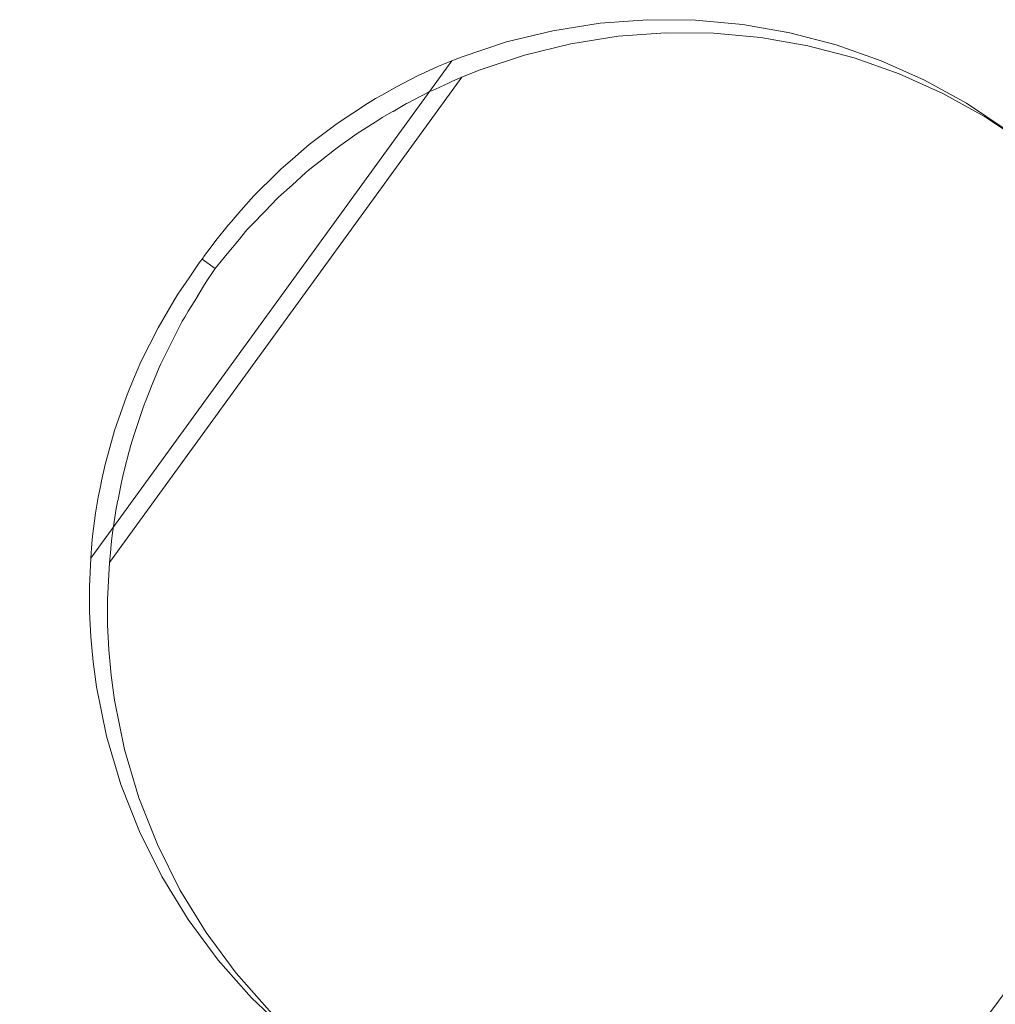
# Model space of a CAD drawing. Header units: millimetres. Extents: x -121 to 130, y -124 to 124.
# Tile 16 of 41: x -106.72 to -98.32, y 69.98 to 78.46. Entities that reach past the tile are written whole.
import ezdxf

# ---------------------------------------------------------------- set-up
doc = ezdxf.new("R2010")
doc.units = ezdxf.units.MM
doc.header["$LTSCALE"] = 25.4
doc.layers.add('Lighting-Moving Light', color=7, linetype='Continuous', lineweight=5, true_color=0x000000)

# ---------------------------------------------------------------- blocks, each defined once
blk = doc.blocks.new('Group-2-1')
at = {"layer": 'Lighting-Moving Light', "color": 7, "linetype": 'Continuous', "lineweight": 5, "transparency": 33554687}
for points, invisible_edges in [([(-38610.8604, 5787.788, -577.8), (-38606.0519, 5792.6714, -577.8), (-38606.462, 5792.6409, -577.8)], 9), ([(-38610.8604, 5787.788, -577.8), (-38605.6407, 5792.6678, -577.8), (-38606.0519, 5792.6714, -577.8)], 9), ([(-38610.8604, 5787.788, -577.8), (-38605.2313, 5792.6304, -577.8), (-38605.6407, 5792.6678, -577.8)], 9), ([(-38610.8604, 5787.788, -577.8), (-38606.462, 5792.6409, -577.8), (-38606.8681, 5792.5767, -577.8)], 9), ([(-38610.8604, 5787.788, -577.8), (-38604.8262, 5792.5592, -577.8), (-38605.2313, 5792.6304, -577.8)], 9), ([(-38606.7127, 5792.4638, -583.3), (-38606.8681, 5792.5767, -577.8), (-38606.462, 5792.6409, -577.8), (-38606.3066, 5792.528, -583.3)], 5), ([(-38606.3066, 5792.528, -583.3), (-38606.462, 5792.6409, -577.8), (-38606.0519, 5792.6714, -577.8), (-38605.8965, 5792.5585, -583.3)], 5), ([(-38605.8965, 5792.5585, -583.3), (-38606.0519, 5792.6714, -577.8), (-38605.6407, 5792.6678, -577.8), (-38605.4854, 5792.5549, -583.3)], 5), ([(-38605.4854, 5792.5549, -583.3), (-38605.6407, 5792.6678, -577.8), (-38605.2313, 5792.6304, -577.8), (-38605.0759, 5792.5175, -583.3)], 5), ([(-38605.0759, 5792.5175, -583.3), (-38605.2313, 5792.6304, -577.8), (-38604.8262, 5792.5592, -577.8), (-38604.6708, 5792.4464, -583.3)], 5), ([(-38606.8681, 5792.5767, -577.8), (-38607.2674, 5792.4792, -577.8), (-38607.6574, 5792.3491, -577.8), (-38610.8604, 5787.788, -577.8)], 12), ([(-38610.8604, 5787.788, -577.8), (-38604.4284, 5792.4549, -577.8), (-38604.8262, 5792.5592, -577.8)], 9), ([(-38607.1121, 5792.3663, -583.3), (-38607.2674, 5792.4792, -577.8), (-38606.8681, 5792.5767, -577.8), (-38606.7127, 5792.4638, -583.3)], 5), ([(-38606.7127, 5792.4638, -583.3), (-38606.3066, 5792.528, -583.3), (-38603.607, 5783.4404, -583.3)], 10), ([(-38606.3066, 5792.528, -583.3), (-38605.8965, 5792.5585, -583.3), (-38603.607, 5783.4404, -583.3)], 10), ([(-38605.8965, 5792.5585, -583.3), (-38605.4854, 5792.5549, -583.3), (-38603.607, 5783.4404, -583.3)], 10), ([(-38605.4854, 5792.5549, -583.3), (-38605.0759, 5792.5175, -583.3), (-38603.607, 5783.4404, -583.3)], 10), ([(-38604.6708, 5792.4464, -583.3), (-38604.8262, 5792.5592, -577.8), (-38604.4284, 5792.4549, -577.8), (-38604.2731, 5792.342, -583.3)], 5), ([(-38610.8604, 5787.788, -577.8), (-38604.0406, 5792.3181, -577.8), (-38604.4284, 5792.4549, -577.8)], 9), ([(-38607.502, 5792.2362, -583.3), (-38607.6574, 5792.3491, -577.8), (-38607.2674, 5792.4792, -577.8), (-38607.1121, 5792.3663, -583.3)], 5), ([(-38603.607, 5783.4404, -583.3), (-38607.502, 5792.2362, -583.3), (-38607.1121, 5792.3663, -583.3), (-38606.7127, 5792.4638, -583.3)], 9), ([(-38605.0759, 5792.5175, -583.3), (-38604.6708, 5792.4464, -583.3), (-38603.607, 5783.4404, -583.3)], 10), ([(-38604.6708, 5792.4464, -583.3), (-38604.2731, 5792.342, -583.3), (-38603.607, 5783.4404, -583.3)], 10), ([(-38604.2731, 5792.342, -583.3), (-38604.4284, 5792.4549, -577.8), (-38604.0406, 5792.3181, -577.8), (-38603.8852, 5792.2052, -583.3)], 5), ([(-38607.6574, 5792.3491, -577.8), (-38607.7376, 5792.3178, -577.8), (-38610.8501, 5788.0338, -577.8), (-38610.8604, 5787.788, -577.8)], 8), ([(-38610.8604, 5787.788, -577.8), (-38603.6654, 5792.1498, -577.8), (-38604.0406, 5792.3181, -577.8)], 9), ([(-38610.8391, 5788.1598, -577.8054), (-38610.8501, 5788.0338, -577.8), (-38607.7376, 5792.3178, -577.8)], 8), ([(-38607.7376, 5792.3178, -577.8), (-38607.8533, 5792.2696, -577.804), (-38610.8391, 5788.1598, -577.8054)], 10), ([(-38607.8533, 5792.2696, -577.804), (-38607.7376, 5792.3178, -577.8), (-38607.7674, 5792.1258, -583.2962)], 10), ([(-38607.7341, 5792.1412, -583.2986), (-38607.7674, 5792.1258, -583.2962), (-38607.6574, 5792.3491, -577.8)], 10), ([(-38607.7376, 5792.3178, -577.8), (-38607.6574, 5792.3491, -577.8), (-38607.7674, 5792.1258, -583.2962)], 10), ([(-38607.6574, 5792.3491, -577.8), (-38607.6517, 5792.1764, -583.3), (-38607.7341, 5792.1412, -583.2986)], 9), ([(-38607.6574, 5792.3491, -577.8), (-38607.502, 5792.2362, -583.3), (-38607.6517, 5792.1764, -583.3)], 9), ([(-38604.2731, 5792.342, -583.3), (-38603.8852, 5792.2052, -583.3), (-38603.607, 5783.4404, -583.3)], 10), ([(-38603.8852, 5792.2052, -583.3), (-38604.0406, 5792.3181, -577.8), (-38603.6654, 5792.1498, -577.8), (-38603.51, 5792.0369, -583.3)], 5), ([(-38610.8338, 5788.221, -577.808), (-38610.8391, 5788.1598, -577.8054), (-38607.8533, 5792.2696, -577.804)], 10), ([(-38610.825, 5788.289, -577.8151), (-38610.8338, 5788.221, -577.808), (-38607.8533, 5792.2696, -577.804)], 10), ([(-38607.8533, 5792.2696, -577.804), (-38607.9727, 5792.2151, -577.8151), (-38610.825, 5788.289, -577.8151)], 10), ([(-38610.825, 5788.289, -577.8151), (-38607.9727, 5792.2151, -577.8151), (-38608.0347, 5792.1867, -577.8209)], 9), ([(-38610.825, 5788.289, -577.8151), (-38608.0347, 5792.1867, -577.8209), (-38608.0935, 5792.1567, -577.8303)], 9), ([(-38603.607, 5783.4404, -583.3), (-38610.6891, 5787.9958, -583.3), (-38607.6517, 5792.1764, -583.3), (-38607.502, 5792.2362, -583.3)], 9), ([(-38608.0058, 5792.0114, -583.2738), (-38608.1274, 5791.9487, -583.2567), (-38608.0347, 5792.1867, -577.8209)], 10), ([(-38608.0935, 5792.1567, -577.8303), (-38608.0347, 5792.1867, -577.8209), (-38608.1274, 5791.9487, -583.2567)], 10), ([(-38607.8799, 5792.0737, -583.2883), (-38608.0347, 5792.1867, -577.8209), (-38607.9727, 5792.2151, -577.8151)], 9), ([(-38608.0347, 5792.1867, -577.8209), (-38607.9271, 5792.0519, -583.2849), (-38608.0058, 5792.0114, -583.2738)], 9), ([(-38608.0347, 5792.1867, -577.8209), (-38607.8799, 5792.0737, -583.2883), (-38607.8854, 5792.0712, -583.2879)], 9), ([(-38607.8854, 5792.0712, -583.2879), (-38607.9271, 5792.0519, -583.2849), (-38608.0347, 5792.1867, -577.8209)], 10), ([(-38607.7674, 5792.1258, -583.2962), (-38607.9727, 5792.2151, -577.8151), (-38607.8533, 5792.2696, -577.804)], 9), ([(-38607.9727, 5792.2151, -577.8151), (-38607.7674, 5792.1258, -583.2962), (-38607.8799, 5792.0737, -583.2883)], 9), ([(-38603.8852, 5792.2052, -583.3), (-38603.51, 5792.0369, -583.3), (-38603.607, 5783.4404, -583.3)], 10), ([(-38610.8604, 5787.788, -577.8), (-38603.3054, 5791.951, -577.8), (-38603.6654, 5792.1498, -577.8)], 9), ([(-38608.0935, 5792.1567, -577.8303), (-38610.808, 5788.4212, -577.829), (-38610.825, 5788.289, -577.8151)], 9), ([(-38610.7854, 5788.558, -577.8497), (-38610.808, 5788.4212, -577.829), (-38608.0935, 5792.1567, -577.8303)], 10), ([(-38608.0935, 5792.1567, -577.8303), (-38608.2161, 5792.0943, -577.8497), (-38610.7854, 5788.558, -577.8497)], 10), ([(-38607.6517, 5792.1764, -583.3), (-38610.6891, 5787.9958, -583.3), (-38610.6776, 5788.1082, -583.296)], 8), ([(-38607.7341, 5792.1412, -583.2986), (-38607.6517, 5792.1764, -583.3), (-38610.6776, 5788.1082, -583.296)], 10), ([(-38607.7674, 5792.1258, -583.2962), (-38607.7341, 5792.1412, -583.2986), (-38610.6776, 5788.1082, -583.296)], 10), ([(-38610.6776, 5788.1082, -583.296), (-38610.6762, 5788.1221, -583.2955), (-38607.7674, 5792.1258, -583.2962)], 10), ([(-38607.8799, 5792.0737, -583.2883), (-38607.7674, 5792.1258, -583.2962), (-38610.6762, 5788.1221, -583.2955)], 10), ([(-38608.2161, 5792.0943, -577.8497), (-38608.0935, 5792.1567, -577.8303), (-38608.1274, 5791.9487, -583.2567)], 10), ([(-38603.51, 5792.0369, -583.3), (-38603.6654, 5792.1498, -577.8), (-38603.3054, 5791.951, -577.8), (-38603.15, 5791.8381, -583.3)], 5), ([(-38610.7663, 5788.6485, -577.8681), (-38610.7854, 5788.558, -577.8497), (-38608.2161, 5792.0943, -577.8497)], 10), ([(-38608.2161, 5792.0943, -577.8497), (-38608.3411, 5792.0223, -577.8784), (-38610.7556, 5788.699, -577.8784), (-38610.7663, 5788.6485, -577.8681)], 10), ([(-38610.7556, 5788.699, -577.8784), (-38608.3411, 5792.0223, -577.8784), (-38608.395, 5791.9912, -577.8908)], 9), ([(-38607.8799, 5792.0737, -583.2883), (-38610.6762, 5788.1221, -583.2955), (-38610.6677, 5788.2057, -583.2925)], 9), ([(-38607.8799, 5792.0737, -583.2883), (-38610.6677, 5788.2057, -583.2925), (-38610.6611, 5788.2506, -583.2878)], 9), ([(-38610.6611, 5788.2506, -583.2878), (-38607.8854, 5792.0712, -583.2879), (-38607.8799, 5792.0737, -583.2883)], 9), ([(-38607.9271, 5792.0519, -583.2849), (-38607.8854, 5792.0712, -583.2879), (-38610.6611, 5788.2506, -583.2878)], 10), ([(-38608.0058, 5792.0114, -583.2738), (-38607.9271, 5792.0519, -583.2849), (-38610.6611, 5788.2506, -583.2878)], 10), ([(-38608.2442, 5791.8818, -583.2325), (-38608.395, 5791.9912, -577.8908), (-38608.3411, 5792.0223, -577.8784)], 9), ([(-38608.1274, 5791.9487, -583.2567), (-38608.3411, 5792.0223, -577.8784), (-38608.2161, 5792.0943, -577.8497)], 9), ([(-38608.3411, 5792.0223, -577.8784), (-38608.1286, 5791.9481, -583.2565), (-38608.2442, 5791.8818, -583.2325)], 9), ([(-38608.3411, 5792.0223, -577.8784), (-38608.1274, 5791.9487, -583.2567), (-38608.1286, 5791.9481, -583.2565)], 9), ([(-38603.51, 5792.0369, -583.3), (-38603.15, 5791.8381, -583.3), (-38603.607, 5783.4404, -583.3)], 10), ([(-38610.8604, 5787.788, -577.8), (-38602.9629, 5791.7232, -577.8), (-38603.3054, 5791.951, -577.8)], 9), ([(-38608.395, 5791.9912, -577.8908), (-38608.466, 5791.9503, -577.9071), (-38610.7257, 5788.8401, -577.9071), (-38610.7556, 5788.699, -577.8784)], 10), ([(-38610.7257, 5788.8401, -577.9071), (-38608.466, 5791.9503, -577.9071), (-38608.5919, 5791.8666, -577.9459)], 9), ([(-38610.6611, 5788.2506, -583.2878), (-38610.6417, 5788.3835, -583.274), (-38608.0058, 5792.0114, -583.2738)], 10), ([(-38608.0058, 5792.0114, -583.2738), (-38610.6417, 5788.3835, -583.274), (-38610.6329, 5788.4434, -583.2677)], 9), ([(-38608.0058, 5792.0114, -583.2738), (-38610.6329, 5788.4434, -583.2677), (-38610.6178, 5788.5197, -583.2546)], 9), ([(-38610.6178, 5788.5197, -583.2546), (-38608.1274, 5791.9487, -583.2567), (-38608.0058, 5792.0114, -583.2738)], 9), ([(-38608.2442, 5791.8818, -583.2325), (-38608.1286, 5791.9481, -583.2565), (-38608.1274, 5791.9487, -583.2567), (-38610.6178, 5788.5197, -583.2546)], 12), ([(-38608.2442, 5791.8818, -583.2325), (-38608.5919, 5791.8666, -577.9459), (-38608.466, 5791.9503, -577.9071)], 9), ([(-38608.466, 5791.9503, -577.9071), (-38608.395, 5791.9912, -577.8908), (-38608.2442, 5791.8818, -583.2325)], 10), ([(-38603.15, 5791.8381, -583.3), (-38603.3054, 5791.951, -577.8), (-38602.9629, 5791.7232, -577.8), (-38602.8075, 5791.6103, -583.3)], 1), ([(-38608.5919, 5791.8666, -577.9459), (-38610.6855, 5788.9855, -577.9455), (-38610.7257, 5788.8401, -577.9071)], 9), ([(-38610.6626, 5789.0684, -577.9674), (-38610.6855, 5788.9855, -577.9455), (-38608.5919, 5791.8666, -577.9459)], 10), ([(-38610.6626, 5789.0684, -577.9674), (-38608.5919, 5791.8666, -577.9459), (-38608.7177, 5791.7829, -577.9847)], 9), ([(-38610.6178, 5788.5197, -583.2546), (-38610.6141, 5788.538, -583.2515), (-38608.2514, 5791.8777, -583.231), (-38608.2442, 5791.8818, -583.2325)], 10), ([(-38610.6141, 5788.538, -583.2515), (-38610.5902, 5788.6586, -583.2308), (-38608.2514, 5791.8777, -583.231)], 10), ([(-38608.338, 5791.8281, -583.2131), (-38608.2514, 5791.8777, -583.231), (-38610.5902, 5788.6586, -583.2308)], 10), ([(-38608.739, 5791.7688, -577.9913), (-38608.2514, 5791.8777, -583.231), (-38608.338, 5791.8281, -583.2131)], 9), ([(-38608.2514, 5791.8777, -583.231), (-38608.739, 5791.7688, -577.9913), (-38608.7177, 5791.7829, -577.9847)], 9), ([(-38608.7177, 5791.7829, -577.9847), (-38608.2442, 5791.8818, -583.2325), (-38608.2514, 5791.8777, -583.231)], 9), ([(-38608.7177, 5791.7829, -577.9847), (-38608.5919, 5791.8666, -577.9459), (-38608.2442, 5791.8818, -583.2325)], 10), ([(-38608.7177, 5791.7829, -577.9847), (-38610.6452, 5789.1309, -577.9839), (-38610.6626, 5789.0684, -577.9674)], 9), ([(-38610.6452, 5789.1309, -577.9839), (-38608.7177, 5791.7829, -577.9847), (-38608.739, 5791.7688, -577.9913)], 9), ([(-38610.6452, 5789.1309, -577.9839), (-38608.739, 5791.7688, -577.9913), (-38608.8426, 5791.6899, -578.0306)], 9), ([(-38608.338, 5791.8281, -583.2131), (-38610.5902, 5788.6586, -583.2308), (-38610.5764, 5788.728, -583.2189)], 9), ([(-38610.5764, 5788.728, -583.2189), (-38610.5579, 5788.7998, -583.2022), (-38608.3758, 5791.8039, -583.2028), (-38608.338, 5791.8281, -583.2131)], 10), ([(-38608.5008, 5791.724, -583.1689), (-38608.3758, 5791.8039, -583.2028), (-38610.5579, 5788.7998, -583.2022)], 10), ([(-38608.75, 5791.5488, -583.0882), (-38608.8733, 5791.4525, -583.041), (-38608.739, 5791.7688, -577.9913)], 10), ([(-38608.8426, 5791.6899, -578.0306), (-38608.739, 5791.7688, -577.9913), (-38608.8733, 5791.4525, -583.041)], 10), ([(-38608.7033, 5791.5853, -583.1061), (-38608.75, 5791.5488, -583.0882), (-38608.739, 5791.7688, -577.9913)], 10), ([(-38608.338, 5791.8281, -583.2131), (-38608.3758, 5791.8039, -583.2028), (-38608.739, 5791.7688, -577.9913)], 10), ([(-38608.739, 5791.7688, -577.9913), (-38608.3758, 5791.8039, -583.2028), (-38608.5008, 5791.724, -583.1689)], 9), ([(-38608.739, 5791.7688, -577.9913), (-38608.6258, 5791.6397, -583.1312), (-38608.7033, 5791.5853, -583.1061)], 9), ([(-38608.739, 5791.7688, -577.9913), (-38608.5932, 5791.6625, -583.1418), (-38608.6258, 5791.6397, -583.1312)], 9), ([(-38608.739, 5791.7688, -577.9913), (-38608.5008, 5791.724, -583.1689), (-38608.5546, 5791.6895, -583.1542)], 9), ([(-38608.5546, 5791.6895, -583.1542), (-38608.5932, 5791.6625, -583.1418), (-38608.739, 5791.7688, -577.9913)], 10), ([(-38603.15, 5791.8381, -583.3), (-38602.8075, 5791.6103, -583.3), (-38603.607, 5783.4404, -583.3)], 10), ([(-38610.8604, 5787.788, -577.8), (-38610.8594, 5787.571, -577.8), (-38602.9629, 5791.7232, -577.8)], 10), ([(-38610.8594, 5787.571, -577.8), (-38610.8489, 5787.3542, -577.8), (-38602.9629, 5791.7232, -577.8)], 10), ([(-38610.8489, 5787.3542, -577.8), (-38610.829, 5787.1381, -577.8), (-38602.9629, 5791.7232, -577.8)], 10), ([(-38602.9629, 5791.7232, -577.8), (-38610.829, 5787.1381, -577.8), (-38610.7996, 5786.9231, -577.8)], 9), ([(-38602.9629, 5791.7232, -577.8), (-38610.7996, 5786.9231, -577.8), (-38610.713, 5786.4978, -577.8), (-38610.5896, 5786.0818, -577.8)], 9), ([(-38608.8426, 5791.6899, -578.0306), (-38610.594, 5789.2788, -578.031), (-38610.6452, 5789.1309, -577.9839)], 9), ([(-38610.594, 5789.2788, -578.031), (-38608.8426, 5791.6899, -578.0306), (-38608.9673, 5791.595, -578.078)], 9), ([(-38610.5896, 5786.0818, -577.8), (-38610.4304, 5785.678, -577.8), (-38602.9629, 5791.7232, -577.8)], 10), ([(-38610.5579, 5788.7998, -583.2022), (-38610.521, 5788.9432, -583.1687), (-38608.5008, 5791.724, -583.1689)], 10), ([(-38608.5546, 5791.6895, -583.1542), (-38608.5008, 5791.724, -583.1689), (-38610.521, 5788.9432, -583.1687)], 10), ([(-38610.521, 5788.9432, -583.1687), (-38608.5932, 5791.6625, -583.1418), (-38608.5546, 5791.6895, -583.1542)], 9), ([(-38610.4304, 5785.678, -577.8), (-38610.2367, 5785.2896, -577.8), (-38602.9629, 5791.7232, -577.8)], 10), ([(-38610.2367, 5785.2896, -577.8), (-38610.0098, 5784.9195, -577.8), (-38602.9629, 5791.7232, -577.8)], 10), ([(-38610.0098, 5784.9195, -577.8), (-38609.7515, 5784.5706, -577.8), (-38602.9629, 5791.7232, -577.8)], 10), ([(-38609.7515, 5784.5706, -577.8), (-38609.4638, 5784.2456, -577.8), (-38602.9629, 5791.7232, -577.8)], 10), ([(-38609.4638, 5784.2456, -577.8), (-38609.1489, 5783.9468, -577.8), (-38602.9629, 5791.7232, -577.8)], 10), ([(-38609.1489, 5783.9468, -577.8), (-38608.8092, 5783.6765, -577.8), (-38602.9629, 5791.7232, -577.8)], 10), ([(-38608.9673, 5791.595, -578.078), (-38608.8426, 5791.6899, -578.0306), (-38608.8733, 5791.4525, -583.041)], 10), ([(-38608.8092, 5783.6765, -577.8), (-38604.6551, 5780.6584, -577.8), (-38598.8089, 5788.7051, -577.8), (-38602.9629, 5791.7232, -577.8)], 10), ([(-38608.9673, 5791.595, -578.078), (-38610.5427, 5789.4266, -578.078), (-38610.594, 5789.2788, -578.031)], 9), ([(-38610.5215, 5789.477, -578.0965), (-38610.5427, 5789.4266, -578.078), (-38608.9673, 5791.595, -578.078)], 10), ([(-38610.5215, 5789.477, -578.0965), (-38608.9673, 5791.595, -578.078), (-38609.0603, 5791.5145, -578.1195)], 9), ([(-38608.5932, 5791.6625, -583.1418), (-38610.521, 5788.9432, -583.1687), (-38610.5162, 5788.9618, -583.1643)], 9), ([(-38610.5162, 5788.9618, -583.1643), (-38608.6258, 5791.6397, -583.1312), (-38608.5932, 5791.6625, -583.1418)], 9), ([(-38608.6258, 5791.6397, -583.1312), (-38610.5162, 5788.9618, -583.1643), (-38610.5051, 5789.005, -583.1542)], 9), ([(-38610.5051, 5789.005, -583.1542), (-38610.4781, 5789.0883, -583.13), (-38608.6258, 5791.6397, -583.1312)], 10), ([(-38608.7033, 5791.5853, -583.1061), (-38608.6258, 5791.6397, -583.1312), (-38610.4781, 5789.0883, -583.13)], 10), ([(-38609.0603, 5791.5145, -578.1195), (-38608.9673, 5791.595, -578.078), (-38608.8733, 5791.4525, -583.041)], 10), ([(-38602.8075, 5791.6103, -583.3), (-38599.3777, 5789.1184, -583.3), (-38603.607, 5783.4404, -583.3)], 8), ([(-38609.0603, 5791.5145, -578.1195), (-38609.089, 5791.4896, -578.1322), (-38610.4801, 5789.575, -578.1322), (-38610.5215, 5789.477, -578.0965)], 10), ([(-38608.75, 5791.5488, -583.0882), (-38608.7033, 5791.5853, -583.1061), (-38610.4781, 5789.0883, -583.13)], 10), ([(-38610.4781, 5789.0883, -583.13), (-38610.4307, 5789.2346, -583.0874), (-38608.75, 5791.5488, -583.0882)], 10), ([(-38608.75, 5791.5488, -583.0882), (-38610.4307, 5789.2346, -583.0874), (-38610.3992, 5789.3319, -583.0591)], 9), ([(-38610.3992, 5789.3319, -583.0591), (-38610.3815, 5789.3754, -583.0439), (-38608.75, 5791.5488, -583.0882)], 10), ([(-38608.75, 5791.5488, -583.0882), (-38610.3815, 5789.3754, -583.0439), (-38610.3792, 5789.381, -583.0419)], 9), ([(-38610.3792, 5789.381, -583.0419), (-38608.8733, 5791.4525, -583.041), (-38608.75, 5791.5488, -583.0882)], 9), ([(-38609.0603, 5791.5145, -578.1195), (-38608.9959, 5791.3544, -582.9927), (-38609.1151, 5791.2471, -582.9382)], 9), ([(-38609.089, 5791.4896, -578.1322), (-38609.0603, 5791.5145, -578.1195), (-38609.1151, 5791.2471, -582.9382)], 10), ([(-38609.0603, 5791.5145, -578.1195), (-38608.9222, 5791.4143, -583.0223), (-38608.9768, 5791.3716, -583.0014)], 9), ([(-38608.9768, 5791.3716, -583.0014), (-38608.9959, 5791.3544, -582.9927), (-38609.0603, 5791.5145, -578.1195)], 10), ([(-38608.8733, 5791.4525, -583.041), (-38608.9222, 5791.4143, -583.0223), (-38609.0603, 5791.5145, -578.1195)], 10), ([(-38609.2108, 5791.3843, -578.1865), (-38610.4175, 5789.7234, -578.1865), (-38610.4801, 5789.575, -578.1322), (-38609.089, 5791.4896, -578.1322)], 5), ([(-38608.9222, 5791.4143, -583.0223), (-38608.8733, 5791.4525, -583.041), (-38610.3792, 5789.381, -583.0419)], 10), ([(-38609.2108, 5791.3843, -578.1865), (-38609.089, 5791.4896, -578.1322), (-38609.1151, 5791.2471, -582.9382)], 10), ([(-38609.3278, 5791.2685, -578.2462), (-38610.3436, 5789.8704, -578.2462), (-38610.4175, 5789.7234, -578.1865), (-38609.2108, 5791.3843, -578.1865)], 5), ([(-38608.9768, 5791.3716, -583.0014), (-38608.9222, 5791.4143, -583.0223), (-38610.3792, 5789.381, -583.0419)], 10), ([(-38608.9959, 5791.3544, -582.9927), (-38608.9768, 5791.3716, -583.0014), (-38610.3792, 5789.381, -583.0419)], 10), ([(-38610.3792, 5789.381, -583.0419), (-38610.3193, 5789.5281, -582.9905), (-38608.9959, 5791.3544, -582.9927)], 10), ([(-38609.1151, 5791.2471, -582.9382), (-38608.9959, 5791.3544, -582.9927), (-38610.3193, 5789.5281, -582.9905)], 10), ([(-38609.1151, 5791.2471, -582.9382), (-38609.3278, 5791.2685, -578.2462), (-38609.2108, 5791.3843, -578.1865)], 9), ([(-38610.3432, 5789.8712, -578.2465), (-38610.3436, 5789.8704, -578.2462), (-38609.3278, 5791.2685, -578.2462)], 10), ([(-38610.3432, 5789.8712, -578.2465), (-38609.3278, 5791.2685, -578.2462), (-38609.3608, 5791.2358, -578.2631)], 9), ([(-38609.3608, 5791.2358, -578.2631), (-38609.3278, 5791.2685, -578.2462), (-38609.1151, 5791.2471, -582.9382)], 10), ([(-38609.3608, 5791.2358, -578.2631), (-38609.4448, 5791.1527, -578.306), (-38610.2696, 5790.0174, -578.306), (-38610.3432, 5789.8712, -578.2465)], 10), ([(-38610.3193, 5789.5281, -582.9905), (-38610.2594, 5789.6751, -582.9392), (-38609.1151, 5791.2471, -582.9382)], 10), ([(-38609.2316, 5791.1423, -582.885), (-38609.1151, 5791.2471, -582.9382), (-38610.2594, 5789.6751, -582.9392)], 10), ([(-38609.348, 5791.023, -582.8243), (-38609.461, 5790.9053, -582.7644), (-38609.3608, 5791.2358, -578.2631)], 10), ([(-38609.4448, 5791.1527, -578.306), (-38609.3608, 5791.2358, -578.2631), (-38609.461, 5790.9053, -582.7644)], 10), ([(-38609.1151, 5791.2471, -582.9382), (-38609.2316, 5791.1423, -582.885), (-38609.3608, 5791.2358, -578.2631)], 10), ([(-38609.3608, 5791.2358, -578.2631), (-38609.2316, 5791.1423, -582.885), (-38609.2344, 5791.1398, -582.8837)], 9), ([(-38609.2344, 5791.1398, -582.8837), (-38609.348, 5791.023, -582.8243), (-38609.3608, 5791.2358, -578.2631)], 11), ([(-38609.5554, 5791.0273, -578.3694), (-38610.1846, 5790.1614, -578.3694), (-38610.2696, 5790.0174, -578.306), (-38609.4448, 5791.1527, -578.306)], 5), ([(-38609.2316, 5791.1423, -582.885), (-38610.2594, 5789.6751, -582.9392), (-38610.2461, 5789.7079, -582.9278)], 9), ([(-38610.2461, 5789.7079, -582.9278), (-38610.2119, 5789.7757, -582.9005), (-38609.2316, 5791.1423, -582.885)], 10), ([(-38609.2316, 5791.1423, -582.885), (-38610.2119, 5789.7757, -582.9005), (-38610.1893, 5789.8205, -582.8824)], 9), ([(-38610.1893, 5789.8205, -582.8824), (-38609.2344, 5791.1398, -582.8837), (-38609.2316, 5791.1423, -582.885)], 9), ([(-38609.2447, 5791.1305, -582.879), (-38609.2344, 5791.1398, -582.8837), (-38610.1893, 5789.8205, -582.8824)], 10), ([(-38609.348, 5791.023, -582.8243), (-38609.2447, 5791.1305, -582.879), (-38610.1893, 5789.8205, -582.8824)], 10), ([(-38609.461, 5790.9053, -582.7644), (-38609.5554, 5791.0273, -578.3694), (-38609.4448, 5791.1527, -578.306)], 9), ([(-38609.2344, 5791.1398, -582.8837), (-38609.2447, 5791.1305, -582.879), (-38609.348, 5791.023, -582.8243)], 8), ([(-38610.1893, 5789.8205, -582.8824), (-38610.1161, 5789.9655, -582.8241), (-38609.348, 5791.023, -582.8243)], 10), ([(-38610.1326, 5790.2495, -578.4082), (-38610.1846, 5790.1614, -578.3694), (-38609.5554, 5791.0273, -578.3694)], 10), ([(-38610.1326, 5790.2495, -578.4082), (-38609.5554, 5791.0273, -578.3694), (-38609.6382, 5790.9336, -578.4169)], 9), ([(-38609.348, 5791.023, -582.8243), (-38610.1161, 5789.9655, -582.8241), (-38610.0611, 5790.0746, -582.7802)], 9), ([(-38609.348, 5791.023, -582.8243), (-38610.0611, 5790.0746, -582.7802), (-38610.0398, 5790.1093, -582.7648)], 9), ([(-38610.0398, 5790.1093, -582.7648), (-38609.461, 5790.9053, -582.7644), (-38609.348, 5791.023, -582.8243)], 9), ([(-38609.5166, 5790.8453, -582.7341), (-38609.6382, 5790.9336, -578.4169), (-38609.5554, 5791.0273, -578.3694)], 9), ([(-38609.5554, 5791.0273, -578.3694), (-38609.5042, 5790.8604, -582.7416), (-38609.5166, 5790.8453, -582.7341)], 9), ([(-38609.5554, 5791.0273, -578.3694), (-38609.461, 5790.9053, -582.7644), (-38609.5042, 5790.8604, -582.7416)], 9), ([(-38609.6382, 5790.9336, -578.4169), (-38609.6661, 5790.9019, -578.4329), (-38610.0995, 5790.3054, -578.4329), (-38610.1326, 5790.2495, -578.4082)], 10), ([(-38609.6661, 5790.9019, -578.4329), (-38609.6382, 5790.9336, -578.4169), (-38609.5166, 5790.8453, -582.7341)], 10), ([(-38610.002, 5790.4482, -578.4981), (-38610.0995, 5790.3054, -578.4329), (-38609.6661, 5790.9019, -578.4329)], 10), ([(-38609.5042, 5790.8604, -582.7416), (-38609.461, 5790.9053, -582.7644), (-38610.0398, 5790.1093, -582.7648)], 10), ([(-38610.0398, 5790.1093, -582.7648), (-38609.5166, 5790.8453, -582.7341), (-38609.5042, 5790.8604, -582.7416)], 9), ([(-38609.5166, 5790.8453, -582.7341), (-38610.0398, 5790.1093, -582.7648), (-38610.009, 5790.1597, -582.7423)], 9), ([(-38609.5688, 5790.7819, -582.7026), (-38609.5166, 5790.8453, -582.7341), (-38610.009, 5790.1597, -582.7423)], 10), ([(-38609.6661, 5790.9019, -578.4329), (-38609.7715, 5790.7694, -578.4979), (-38610.002, 5790.4482, -578.4981)], 10), ([(-38609.5166, 5790.8453, -582.7341), (-38609.8822, 5790.6201, -578.5623), (-38609.8783, 5790.6254, -578.5612)], 9), ([(-38609.8822, 5790.6201, -578.5623), (-38609.5166, 5790.8453, -582.7341), (-38609.5688, 5790.7819, -582.7026)], 9), ([(-38609.8783, 5790.6254, -578.5612), (-38609.8746, 5790.6306, -578.5598), (-38609.5166, 5790.8453, -582.7341)], 10), ([(-38609.5166, 5790.8453, -582.7341), (-38609.8746, 5790.6306, -578.5598), (-38609.8598, 5790.6511, -578.5525)], 9), ([(-38609.5166, 5790.8453, -582.7341), (-38609.8598, 5790.6511, -578.5525), (-38609.8306, 5790.691, -578.535)], 9), ([(-38609.5166, 5790.8453, -582.7341), (-38609.8306, 5790.691, -578.535), (-38609.7715, 5790.7694, -578.4979)], 9), ([(-38609.5166, 5790.8453, -582.7341), (-38609.7715, 5790.7694, -578.4979), (-38609.6661, 5790.9019, -578.4329)], 9), ([(-38610.009, 5790.1597, -582.7423), (-38609.954, 5790.2495, -582.7022), (-38609.5688, 5790.7819, -582.7026)], 10), ([(-38610.002, 5790.4482, -578.4981), (-38609.7715, 5790.7694, -578.4979), (-38609.8306, 5790.691, -578.535)], 9), ([(-38609.6735, 5790.6549, -582.6395), (-38609.5688, 5790.7819, -582.7026), (-38609.954, 5790.2495, -582.7022)], 10), ([(-38609.5688, 5790.7819, -582.7026), (-38609.8861, 5790.6147, -578.5631), (-38609.8822, 5790.6201, -578.5623)], 9), ([(-38609.8861, 5790.6147, -578.5631), (-38609.5688, 5790.7819, -582.7026), (-38609.6735, 5790.6549, -582.6395)], 9), ([(-38610.002, 5790.4482, -578.4981), (-38609.8306, 5790.691, -578.535), (-38609.8598, 5790.6511, -578.5525)], 9), ([(-38609.954, 5790.2495, -582.7022), (-38610.009, 5790.1597, -582.7423), (-38609.9059, 5790.5875, -578.5598)], 10), ([(-38610.009, 5790.1597, -582.7423), (-38609.9208, 5790.5671, -578.5524), (-38609.9059, 5790.5875, -578.5598)], 9), ([(-38609.8598, 5790.6511, -578.5525), (-38609.8746, 5790.6306, -578.5598), (-38609.8783, 5790.6254, -578.5612), (-38610.002, 5790.4482, -578.4981)], 12), ([(-38610.002, 5790.4482, -578.4981), (-38609.8783, 5790.6254, -578.5612), (-38609.8822, 5790.6201, -578.5623)], 9), ([(-38609.8822, 5790.6201, -578.5623), (-38609.8861, 5790.6147, -578.5631), (-38609.8901, 5790.6091, -578.5633), (-38610.002, 5790.4482, -578.4981)], 12), ([(-38610.002, 5790.4482, -578.4981), (-38609.8901, 5790.6091, -578.5633), (-38609.8903, 5790.6089, -578.5633)], 9), ([(-38609.9497, 5790.5269, -578.5305), (-38610.002, 5790.4482, -578.4981), (-38609.8903, 5790.6089, -578.5633)], 11), ([(-38609.954, 5790.2495, -582.7022), (-38609.8682, 5790.3896, -582.6396), (-38609.6735, 5790.6549, -582.6395)], 10), ([(-38609.8982, 5790.598, -578.5623), (-38609.8943, 5790.6034, -578.5631), (-38609.954, 5790.2495, -582.7022)], 10), ([(-38609.8682, 5790.3896, -582.6396), (-38609.954, 5790.2495, -582.7022), (-38609.8943, 5790.6034, -578.5631)], 10), ([(-38609.9021, 5790.5927, -578.5612), (-38609.8982, 5790.598, -578.5623), (-38609.954, 5790.2495, -582.7022)], 10), ([(-38609.9059, 5790.5875, -578.5598), (-38609.9021, 5790.5927, -578.5612), (-38609.954, 5790.2495, -582.7022)], 10), ([(-38609.8903, 5790.6089, -578.5633), (-38609.8943, 5790.6034, -578.5631), (-38609.9497, 5790.5269, -578.5305)], 10), ([(-38609.9497, 5790.5269, -578.5305), (-38609.8943, 5790.6034, -578.5631), (-38609.9208, 5790.5671, -578.5524)], 11), ([(-38609.8943, 5790.6034, -578.5631), (-38609.9059, 5790.5875, -578.5598), (-38609.9208, 5790.5671, -578.5524)], 9), ([(-38609.8943, 5790.6034, -578.5631), (-38609.8982, 5790.598, -578.5621), (-38609.9059, 5790.5875, -578.5598)], 11), ([(-38609.8982, 5790.598, -578.5621), (-38609.9021, 5790.5927, -578.5612), (-38609.9059, 5790.5875, -578.5598)], 9), ([(-38609.8982, 5790.598, -578.5621), (-38609.8943, 5790.6034, -578.5631), (-38609.8982, 5790.598, -578.5623), (-38609.9021, 5790.5927, -578.5612)], 9), ([(-38609.8943, 5790.6034, -578.5631), (-38609.8903, 5790.6089, -578.5633), (-38609.7769, 5790.5266, -582.5762), (-38609.8007, 5790.4925, -582.5923)], 8), ([(-38609.8943, 5790.6034, -578.5631), (-38609.8007, 5790.4925, -582.5923), (-38609.844, 5790.4291, -582.622)], 9), ([(-38609.844, 5790.4291, -582.622), (-38609.8682, 5790.3896, -582.6396), (-38609.8943, 5790.6034, -578.5631)], 10), ([(-38609.7517, 5790.56, -582.5923), (-38609.7767, 5790.5268, -582.5762), (-38609.8901, 5790.6091, -578.5633), (-38609.8861, 5790.6147, -578.5631)], 8), ([(-38609.8861, 5790.6147, -578.5631), (-38609.6735, 5790.6549, -582.6395), (-38609.7517, 5790.56, -582.5923)], 9), ([(-38609.6735, 5790.6549, -582.6395), (-38609.8682, 5790.3896, -582.6396), (-38609.844, 5790.4291, -582.622)], 9), ([(-38609.7517, 5790.56, -582.5923), (-38609.6735, 5790.6549, -582.6395), (-38609.844, 5790.4291, -582.622)], 10), ([(-38610.002, 5790.4482, -578.4981), (-38609.9208, 5790.5671, -578.5524), (-38610.009, 5790.1597, -582.7423)], 10), ([(-38609.9208, 5790.5671, -578.5524), (-38610.002, 5790.4482, -578.4981), (-38609.9497, 5790.5269, -578.5305)], 10), ([(-38609.7517, 5790.56, -582.5923), (-38609.844, 5790.4291, -582.622), (-38609.8007, 5790.4925, -582.5923)], 9), ([(-38609.8007, 5790.4925, -582.5923), (-38609.7769, 5790.5266, -582.5762), (-38609.7767, 5790.5268, -582.5762), (-38609.7517, 5790.56, -582.5923)], 8), ([(-38610.0995, 5790.3054, -578.4329), (-38610.002, 5790.4482, -578.4981), (-38610.009, 5790.1597, -582.7423)], 10), ([(-38610.1846, 5790.1614, -578.3694), (-38610.1326, 5790.2495, -578.4082), (-38610.009, 5790.1597, -582.7423)], 10), ([(-38610.009, 5790.1597, -582.7423), (-38610.1326, 5790.2495, -578.4082), (-38610.0995, 5790.3054, -578.4329)], 9), ([(-38610.2696, 5790.0174, -578.306), (-38610.1846, 5790.1614, -578.3694), (-38610.1161, 5789.9655, -582.8241)], 10), ([(-38610.1846, 5790.1614, -578.3694), (-38610.0398, 5790.1093, -582.7648), (-38610.0611, 5790.0746, -582.7802)], 9), ([(-38610.009, 5790.1597, -582.7423), (-38610.0398, 5790.1093, -582.7648), (-38610.1846, 5790.1614, -578.3694)], 10), ([(-38610.0611, 5790.0746, -582.7802), (-38610.1161, 5789.9655, -582.8241), (-38610.1846, 5790.1614, -578.3694)], 10), ([(-38610.1161, 5789.9655, -582.8241), (-38610.3432, 5789.8712, -578.2465), (-38610.2696, 5790.0174, -578.306)], 9), ([(-38610.3432, 5789.8712, -578.2465), (-38610.1161, 5789.9655, -582.8241), (-38610.1893, 5789.8205, -582.8824)], 9), ([(-38610.4175, 5789.7234, -578.1865), (-38610.3436, 5789.8704, -578.2462), (-38610.2594, 5789.6751, -582.9392)], 10), ([(-38610.3436, 5789.8704, -578.2462), (-38610.3432, 5789.8712, -578.2465), (-38610.2119, 5789.7757, -582.9005), (-38610.2461, 5789.7079, -582.9278)], 10), ([(-38610.2461, 5789.7079, -582.9278), (-38610.2594, 5789.6751, -582.9392), (-38610.3436, 5789.8704, -578.2462)], 10), ([(-38610.1893, 5789.8205, -582.8824), (-38610.2119, 5789.7757, -582.9005), (-38610.3432, 5789.8712, -578.2465)], 10), ([(-38610.5215, 5789.477, -578.0965), (-38610.2594, 5789.6751, -582.9392), (-38610.3193, 5789.5281, -582.9905)], 9), ([(-38610.2594, 5789.6751, -582.9392), (-38610.5215, 5789.477, -578.0965), (-38610.4801, 5789.575, -578.1322)], 9), ([(-38610.2594, 5789.6751, -582.9392), (-38610.4801, 5789.575, -578.1322), (-38610.4175, 5789.7234, -578.1865)], 9), ([(-38610.5427, 5789.4266, -578.078), (-38610.5215, 5789.477, -578.0965), (-38610.3815, 5789.3754, -583.0439)], 10), ([(-38610.3193, 5789.5281, -582.9905), (-38610.3792, 5789.381, -583.0419), (-38610.3815, 5789.3754, -583.0439), (-38610.5215, 5789.477, -578.0965)], 12), ([(-38610.4307, 5789.2346, -583.0874), (-38610.594, 5789.2788, -578.031), (-38610.5427, 5789.4266, -578.078)], 9), ([(-38610.3815, 5789.3754, -583.0439), (-38610.3992, 5789.3319, -583.0591), (-38610.5427, 5789.4266, -578.078)], 10), ([(-38610.3992, 5789.3319, -583.0591), (-38610.4307, 5789.2346, -583.0874), (-38610.5427, 5789.4266, -578.078)], 10), ([(-38610.6452, 5789.1309, -577.9839), (-38610.594, 5789.2788, -578.031), (-38610.5162, 5788.9618, -583.1643)], 10), ([(-38610.594, 5789.2788, -578.031), (-38610.4781, 5789.0883, -583.13), (-38610.5051, 5789.005, -583.1542)], 9), ([(-38610.4307, 5789.2346, -583.0874), (-38610.4781, 5789.0883, -583.13), (-38610.594, 5789.2788, -578.031)], 10), ([(-38610.5051, 5789.005, -583.1542), (-38610.5162, 5788.9618, -583.1643), (-38610.594, 5789.2788, -578.031)], 10), ([(-38610.6855, 5788.9855, -577.9455), (-38610.6626, 5789.0684, -577.9674), (-38610.5162, 5788.9618, -583.1643), (-38610.521, 5788.9432, -583.1687)], 10), ([(-38610.5162, 5788.9618, -583.1643), (-38610.6626, 5789.0684, -577.9674), (-38610.6452, 5789.1309, -577.9839)], 9), ([(-38602.8369, 5782.9012, -677.3123), (-38603.607, 5783.4404, -583.3), (-38599.3777, 5789.1184, -583.3)], 9), ([(-38610.7257, 5788.8401, -577.9071), (-38610.6855, 5788.9855, -577.9455), (-38610.521, 5788.9432, -583.1687)], 10), ([(-38610.521, 5788.9432, -583.1687), (-38610.7663, 5788.6485, -577.8681), (-38610.7556, 5788.699, -577.8784)], 9), ([(-38610.521, 5788.9432, -583.1687), (-38610.5579, 5788.7998, -583.2022), (-38610.7663, 5788.6485, -577.8681)], 10), ([(-38610.521, 5788.9432, -583.1687), (-38610.7556, 5788.699, -577.8784), (-38610.7257, 5788.8401, -577.9071)], 9), ([(-38610.7663, 5788.6485, -577.8681), (-38610.5579, 5788.7998, -583.2022), (-38610.5764, 5788.728, -583.2189)], 9), ([(-38610.5764, 5788.728, -583.2189), (-38610.5902, 5788.6586, -583.2308), (-38610.7663, 5788.6485, -577.8681)], 10), ([(-38611.4618, 5763.978, -577.8), (-38598.8089, 5788.7051, -577.8), (-38604.6551, 5780.6584, -577.8)], 11), ([(-38598.8089, 5788.7051, -577.8), (-38611.4618, 5763.978, -577.8), (-38606.7183, 5773.0901, -577.8)], 9), ([(-38610.7854, 5788.558, -577.8497), (-38610.7663, 5788.6485, -577.8681), (-38610.6141, 5788.538, -583.2515), (-38610.6178, 5788.5197, -583.2546)], 10), ([(-38610.5902, 5788.6586, -583.2308), (-38610.6141, 5788.538, -583.2515), (-38610.7663, 5788.6485, -577.8681)], 10), ([(-38606.7183, 5773.0901, -577.8), (-38601.1987, 5781.7541, -577.8), (-38598.8089, 5788.7051, -577.8)], 10), ([(-38610.6178, 5788.5197, -583.2546), (-38610.808, 5788.4212, -577.829), (-38610.7854, 5788.558, -577.8497)], 9), ([(-38610.8338, 5788.221, -577.808), (-38610.6178, 5788.5197, -583.2546), (-38610.6329, 5788.4434, -583.2677)], 9), ([(-38610.6178, 5788.5197, -583.2546), (-38610.8338, 5788.221, -577.808), (-38610.825, 5788.289, -577.8151)], 9), ([(-38610.6178, 5788.5197, -583.2546), (-38610.825, 5788.289, -577.8151), (-38610.808, 5788.4212, -577.829)], 9), ([(-38610.6329, 5788.4434, -583.2677), (-38610.6417, 5788.3835, -583.274), (-38610.8338, 5788.221, -577.808)], 10), ([(-38610.8338, 5788.221, -577.808), (-38610.6417, 5788.3835, -583.274), (-38610.6611, 5788.2506, -583.2878)], 9), ([(-38610.8391, 5788.1598, -577.8054), (-38610.8338, 5788.221, -577.808), (-38610.6776, 5788.1082, -583.296)], 10), ([(-38610.8338, 5788.221, -577.808), (-38610.6611, 5788.2506, -583.2878), (-38610.6677, 5788.2057, -583.2925)], 9), ([(-38610.6677, 5788.2057, -583.2925), (-38610.6762, 5788.1221, -583.2955), (-38610.8338, 5788.221, -577.808)], 10), ([(-38610.6762, 5788.1221, -583.2955), (-38610.6776, 5788.1082, -583.296), (-38610.8338, 5788.221, -577.808)], 10), ([(-38610.8501, 5788.0338, -577.8), (-38610.8391, 5788.1598, -577.8054), (-38610.6891, 5787.9958, -583.3)], 10), ([(-38610.6776, 5788.1082, -583.296), (-38610.6891, 5787.9958, -583.3), (-38610.8391, 5788.1598, -577.8054)], 10), ([(-38610.8604, 5787.788, -577.8), (-38610.8501, 5788.0338, -577.8), (-38610.6891, 5787.9958, -583.3)], 10), ([(-38610.6891, 5787.9958, -583.3), (-38610.705, 5787.6751, -583.3), (-38610.8604, 5787.788, -577.8)], 10), ([(-38610.704, 5787.4581, -583.3), (-38610.705, 5787.6751, -583.3), (-38610.6891, 5787.9958, -583.3), (-38603.607, 5783.4404, -583.3)], 12), ([(-38610.8594, 5787.571, -577.8), (-38610.8604, 5787.788, -577.8), (-38610.705, 5787.6751, -583.3)], 10), ([(-38610.8594, 5787.571, -577.8), (-38610.705, 5787.6751, -583.3), (-38610.704, 5787.4581, -583.3)], 9), ([(-38610.704, 5787.4581, -583.3), (-38610.8489, 5787.3542, -577.8), (-38610.8594, 5787.571, -577.8)], 9), ([(-38610.704, 5787.4581, -583.3), (-38610.6935, 5787.2414, -583.3), (-38610.8489, 5787.3542, -577.8)], 10), ([(-38603.607, 5783.4404, -583.3), (-38610.6935, 5787.2414, -583.3), (-38610.704, 5787.4581, -583.3)], 9), ([(-38610.829, 5787.1381, -577.8), (-38610.8489, 5787.3542, -577.8), (-38610.6935, 5787.2414, -583.3)], 10), ([(-38610.829, 5787.1381, -577.8), (-38610.6935, 5787.2414, -583.3), (-38610.6736, 5787.0252, -583.3)], 9), ([(-38603.607, 5783.4404, -583.3), (-38610.6736, 5787.0252, -583.3), (-38610.6935, 5787.2414, -583.3)], 9), ([(-38610.6736, 5787.0252, -583.3), (-38610.7996, 5786.9231, -577.8), (-38610.829, 5787.1381, -577.8)], 9), ([(-38610.6736, 5787.0252, -583.3), (-38610.6443, 5786.8102, -583.3), (-38610.7996, 5786.9231, -577.8)], 10), ([(-38610.6443, 5786.8102, -583.3), (-38610.6736, 5787.0252, -583.3), (-38603.607, 5783.4404, -583.3)], 10), ([(-38610.7996, 5786.9231, -577.8), (-38610.6443, 5786.8102, -583.3), (-38610.5576, 5786.385, -583.3), (-38610.713, 5786.4978, -577.8)], 5), ([(-38610.4342, 5785.9689, -583.3), (-38610.5576, 5786.385, -583.3), (-38610.6443, 5786.8102, -583.3), (-38603.607, 5783.4404, -583.3)], 12), ([(-38610.713, 5786.4978, -577.8), (-38610.5576, 5786.385, -583.3), (-38610.4342, 5785.9689, -583.3), (-38610.5896, 5786.0818, -577.8)], 5), ([(-38610.5896, 5786.0818, -577.8), (-38610.4342, 5785.9689, -583.3), (-38610.275, 5785.5651, -583.3), (-38610.4304, 5785.678, -577.8)], 5), ([(-38603.607, 5783.4404, -583.3), (-38610.275, 5785.5651, -583.3), (-38610.4342, 5785.9689, -583.3)], 9), ([(-38610.4304, 5785.678, -577.8), (-38610.275, 5785.5651, -583.3), (-38610.0813, 5785.1767, -583.3), (-38610.2367, 5785.2896, -577.8)], 5), ([(-38603.607, 5783.4404, -583.3), (-38610.0813, 5785.1767, -583.3), (-38610.275, 5785.5651, -583.3)], 9), ([(-38610.2367, 5785.2896, -577.8), (-38610.0813, 5785.1767, -583.3), (-38609.8544, 5784.8066, -583.3), (-38610.0098, 5784.9195, -577.8)], 5), ([(-38603.607, 5783.4404, -583.3), (-38609.8544, 5784.8066, -583.3), (-38610.0813, 5785.1767, -583.3)], 9), ([(-38610.0098, 5784.9195, -577.8), (-38609.8544, 5784.8066, -583.3), (-38609.5961, 5784.4577, -583.3), (-38609.7515, 5784.5706, -577.8)], 5), ([(-38603.607, 5783.4404, -583.3), (-38609.5961, 5784.4577, -583.3), (-38609.8544, 5784.8066, -583.3)], 9), ([(-38609.7515, 5784.5706, -577.8), (-38609.5961, 5784.4577, -583.3), (-38609.3085, 5784.1327, -583.3), (-38609.4638, 5784.2456, -577.8)], 5), ([(-38603.607, 5783.4404, -583.3), (-38609.3085, 5784.1327, -583.3), (-38609.5961, 5784.4577, -583.3)], 9), ([(-38609.4638, 5784.2456, -577.8), (-38609.3085, 5784.1327, -583.3), (-38608.9936, 5783.8339, -583.3), (-38609.1489, 5783.9468, -577.8)], 5)]:
    blk.add_3dface(points, dxfattribs=dict(at, invisible_edges=invisible_edges))
blk.add_3dface([(-38609.7769, 5790.5266, -582.5762), (-38609.8903, 5790.6089, -578.5633), (-38609.8901, 5790.6091, -578.5633), (-38609.7767, 5790.5268, -582.5762)], dxfattribs=at)
at = {"layer": 'Lighting-Moving Light', "color": 0, "flags": 1}
for tag in ['Yoke', 'Body', 'Base', 'Lens']:
    blk.add_attdef(tag, (-23394.1445, 17430.0342), '', height=0.18, dxfattribs=at)

msp = doc.modelspace()

# ---------------------------------------------------------------- block references
at = {"layer": 'Lighting-Moving Light', "color": 7, "transparency": 33554687}
msp.add_blockref('Group-2-1', (38504.7395, -5714.2131), dxfattribs=at)

doc.saveas('drawing.dxf')
